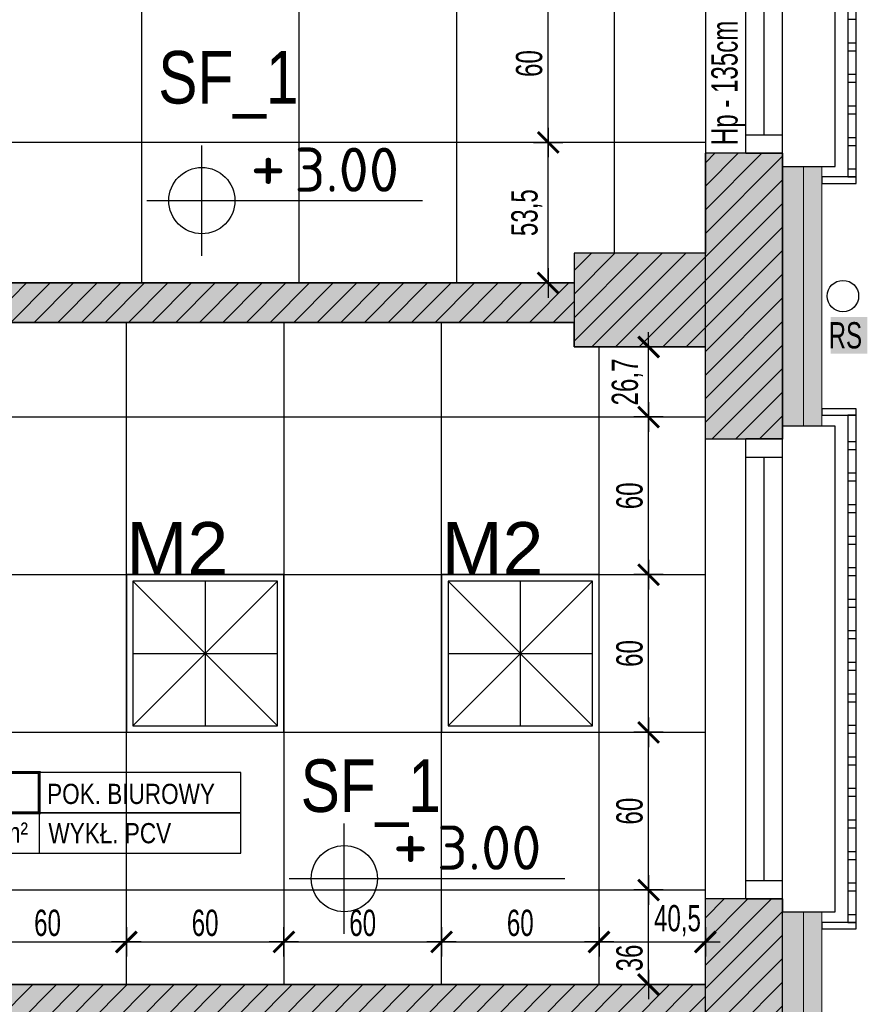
# Model space of a CAD drawing. Header units: millimetres. Extents: x 99331 to 130831, y -7610 to 25890.
# Tile 24 of 101: x 128053 to 128375, y 4120 to 4495. Entities that reach past the tile are written whole.
import ezdxf
from ezdxf.enums import TextEntityAlignment as Align

# ---------------------------------------------------------------- set-up
doc = ezdxf.new("R2010")
doc.units = ezdxf.units.MM
doc.layers.get('DEFPOINTS').update_dxf_attribs({"lineweight": 9})
for name, color, linetype in [('_HSA_HATCH_WYPEŁNIENIA_PRZEGRÓD', 205, 'Continuous'), ('_HSA_OPIS', 43, 'Continuous'), ('_HSA_OŚWIETLENIE', 53, 'Continuous'), ('_HSA_STOLARKA_ZEWNĘTRZNA', 132, 'Continuous'), ('_HSA_SUFITY_KOTY', 150, 'Continuous'), ('_HSA_SUFITY_OBRYS', 220, 'Continuous'), ('_HSA_SUFITY_OPISY', 43, 'Continuous'), ('_HSA_SUFITY_PODZIAŁ', 142, 'Continuous'), ('_HSA_WIDOKOWE', 1, 'Continuous'), ('_HSA_WIDOKOWE_CIENKIE', 8, 'Continuous'), ('_HSA_WYM_50', 141, 'Continuous'), ('_HSA_ŚCIANY_CIENKIE', 2, 'Continuous'), ('_HSA_ŚCIANY_DZIAŁOWE', 6, 'Continuous'), ('_HSA_ŚCIANY_KONSTRUKCYJNE', 3, 'Continuous'), ('_HSA_ŚCIANY_MUROWANE', 4, 'Continuous')]:
    doc.layers.add(name, color=color, linetype=linetype)
doc.layers.add('_HSA_IZOLACJA_TERMICZNA', color=2, linetype='Continuous', lineweight=5)
doc.styles.add('Arial', font='Arial.ttf')
doc.styles.add('ARIAL_100', font='Arial.ttf', dxfattribs={"width": 0.8, "height": 20})
doc.styles.add('ARIAL_50', font='Arial Narrow.ttf', dxfattribs={"width": 0.8, "height": 10})
doc.styles.add('ISO', font='ISOCPEUR.TTF')
doc.styles.get("Standard").update_dxf_attribs({"font": 'Arial.ttf'})
doc.linetypes.add('BATTING', pattern='A,0.00254,-2.54,[134,ltypeshp.shx,S=2.54,R=0,X=-2.54,Y=0],-5.08,[134,ltypeshp.shx,S=2.54,R=180,X=2.54,Y=0],-2.54', length=10.16254)
doc.dimstyles.new('WYM_WEWN_50', dxfattribs={"dimscale": 0.7, "dimtxt": 10, "dimasz": 2, "dimexe": 10, "dimexo": 0, "dimgap": 3, "dimtad": 1, "dimdec": 1, "dimrnd": 1e-05, "dimtxsty": 'ARIAL_50', "dimblk": 'Wym-03', "dimcen": 0, "dimdle": 10, "dimse1": 1, "dimse2": 1, "dimclrt": 256, "dimazin": 2, "dimtfac": 1, "dimtdec": 1, "dimtix": 1, "dimtmove": 2, "dimatfit": 0, "dimfxl": 1, "dimtolj": 1, "dimtzin": 0, "dimarcsym": 0})
pattern_1 = [(45, (40000, -17000), (-4.49012806, 4.49012806), [])]

# ---------------------------------------------------------------- blocks, each defined once
blk = doc.blocks.new('*U7')
blk.add_line((1, 0.4), (1, -0.4))
at = {"const_width": 0.03}
blk.add_lwpolyline([(0, 0), (1, 0), (1, 0.4), (0, 0.4)], close=True, dxfattribs=at)
for points in [[(1, 0), (3, 0), (3, 0.4), (1, 0.4)], [(0, -0.4), (3, -0.4), (3, 0), (0, 0)]]:
    blk.add_lwpolyline(points, close=True)
at = {"style": 'Arial', "width": 0.8}
blk.add_attdef('NR', text='', height=0.25, dxfattribs=at).set_placement((0.4, 0.08), align=Align.CENTER)
for tag, p in [('NAZWA', (1.0793, 0.0887)), ('0000', (0.0304, -0.2909)), ('WYK', (1.0922, -0.3007))]:
    blk.add_attdef(tag, p, '', height=0.2, dxfattribs=at)
blk = doc.blocks.new('*U46')
at = {"linetype": 'ByBlock', "ltscale": 10}
for p, q in [((0, 14), (175, 14)), ((0, 0), (0, 14)), ((7, 0), (7, 14)), ((168, 14), (168, 0)), ((175, 14), (175, 0)), ((7, 7), (168, 7)), ((0, 0), (175, 0))]:
    blk.add_line(p, q, dxfattribs=at)
blk = doc.blocks.new('kr')
for points in [[(7192.02, 8737), (7205.13, 8737), (7205.13, 8739.48), (7192.02, 8739.48)], [(7205.13, 8737), (7201.92, 8737), (7201.92, 8544.02), (7205.13, 8544.02)], [(7201.92, 8724.02), (7205.13, 8724.02), (7205.13, 8726.94), (7201.92, 8726.94)], [(7201.92, 8712.02), (7205.13, 8712.02), (7205.13, 8714.94), (7201.92, 8714.94)], [(7201.92, 8700.02), (7205.13, 8700.02), (7205.13, 8702.94), (7201.92, 8702.94)], [(7201.92, 8688.02), (7205.13, 8688.02), (7205.13, 8690.94), (7201.92, 8690.94)], [(7201.92, 8676.02), (7205.13, 8676.02), (7205.13, 8678.94), (7201.92, 8678.94)], [(7201.92, 8664.02), (7205.13, 8664.02), (7205.13, 8666.94), (7201.92, 8666.94)], [(7201.92, 8652.02), (7205.13, 8652.02), (7205.13, 8654.94), (7201.92, 8654.94)], [(7201.92, 8640.02), (7205.13, 8640.02), (7205.13, 8642.94), (7201.92, 8642.94)], [(7201.92, 8628.02), (7205.13, 8628.02), (7205.13, 8630.94), (7201.92, 8630.94)], [(7201.92, 8616.02), (7205.13, 8616.02), (7205.13, 8618.94), (7201.92, 8618.94)], [(7201.92, 8604.02), (7205.13, 8604.02), (7205.13, 8606.94), (7201.92, 8606.94)], [(7201.92, 8592.02), (7205.13, 8592.02), (7205.13, 8594.94), (7201.92, 8594.94)], [(7201.92, 8580.02), (7205.13, 8580.02), (7205.13, 8582.94), (7201.92, 8582.94)], [(7201.92, 8568.02), (7205.13, 8568.02), (7205.13, 8570.94), (7201.92, 8570.94)], [(7201.92, 8556.02), (7205.13, 8556.02), (7205.13, 8558.94), (7201.92, 8558.94)], [(7201.92, 8544.02), (7205.13, 8544.02), (7205.13, 8546.94), (7201.92, 8546.94)], [(7192.02, 8541.54), (7205.13, 8541.54), (7205.13, 8544.02), (7192.02, 8544.02)]]:
    blk.add_lwpolyline(points, close=True)
blk = doc.blocks.new('kota-rzut')
for p, q in [((0, 0), (0, 1.25)), ((-1.25, 0), (0, 0)), ((0, 0), (5, 0)), ((0, -1.25), (0, 0)), ((0.75, 0), (1.55, 0))]:
    blk.add_line(p, q)
blk.add_circle((0, 0), 0.75)
at = {"style": 'ISO'}
blk.add_attdef('±1', text='', height=1.2, dxfattribs=at).set_placement((1.5, 0.2), align=Align.CENTER)
blk.add_attdef('POZIOM1', (2.1, 0.2), '', height=1, dxfattribs=at)
blk = doc.blocks.new('BDlux_M2')
for p, q in [((-27.5, 27.5), (27.5, -27.5)), ((27.5, 27.5), (-27.5, -27.5)), ((0, 27.5), (0, -27.5)), ((-27.5, 0), (27.5, 0))]:
    blk.add_line(p, q)
for points in [[(-30, -30), (30, -30), (30, 30), (-30, 30)], [(-27.5, -27.5), (27.5, -27.5), (27.5, 27.5), (-27.5, 27.5)]]:
    blk.add_lwpolyline(points, close=True)
at = {"color": 7, "lineweight": 30, "insert": (-30, 50), "char_height": 20, "attachment_point": 1}
blk.add_mtext_dynamic_manual_height_columns('M2', width=105.3716, gutter_width=1, heights=[0], dxfattribs=at)
blk = doc.blocks.new('Wym-03')
for p, q in [((0, 4), (0, -4)), ((-4, 0), (4, 0))]:
    blk.add_line(p, q)
blk.add_lwpolyline([(-2.83, -2.83, 0.8, 0.8, 0), (2.83, 2.83, 0.05, 0.05, 0)], format="xyseb")
blk = doc.blocks.new('*D427')
at = {"layer": '_HSA_WYM_50', "color": 0, "lineweight": -2, "transparency": 16777216}
blk.add_line((128292.19, 4129.28), (128292.19, 4162.48), dxfattribs=at)
at = {"layer": 'DEFPOINTS', "color": 0, "transparency": 16777216}
for p in [(128273.34, 4163.88), (128292.19, 4163.88), (128273.34, 4127.88)]:
    blk.add_point(p, dxfattribs=at)
at = {"layer": '_HSA_WYM_50', "color": 0, "lineweight": -2, "transparency": 16777216, "xscale": 1.4, "yscale": 1.4, "zscale": 1.4}
for p, rotation in [((128292.19, 4163.88), 90), ((128292.19, 4127.88), 270)]:
    blk.add_blockref('Wym-03', p, dxfattribs=dict(at, rotation=rotation))
at = {"layer": '_HSA_WYM_50', "transparency": 16777216, "insert": (128284.98, 4137.99), "char_height": 10, "attachment_point": 5, "rotation": 90, "style": 'ARIAL_50'}
blk.add_mtext('\\A1;36', dxfattribs=at)
blk = doc.blocks.new('*D428')
at = {"layer": '_HSA_WYM_50', "color": 0, "lineweight": -2, "transparency": 16777216}
blk.add_line((128292.19, 4165.28), (128292.19, 4222.48), dxfattribs=at)
at = {"layer": 'DEFPOINTS', "color": 0, "transparency": 16777216}
for p in [(128273.34, 4223.88), (128292.19, 4223.88), (128273.34, 4163.88)]:
    blk.add_point(p, dxfattribs=at)
at = {"layer": '_HSA_WYM_50', "color": 0, "lineweight": -2, "transparency": 16777216, "xscale": 1.4, "yscale": 1.4, "zscale": 1.4}
for p, rotation in [((128292.19, 4223.88), 90), ((128292.19, 4163.88), 270)]:
    blk.add_blockref('Wym-03', p, dxfattribs=dict(at, rotation=rotation))
at = {"layer": '_HSA_WYM_50', "transparency": 16777216, "insert": (128284.98, 4193.88), "char_height": 10, "attachment_point": 5, "rotation": 90, "style": 'ARIAL_50'}
blk.add_mtext('\\A1;60', dxfattribs=at)
blk = doc.blocks.new('*D429')
at = {"layer": '_HSA_WYM_50', "color": 0, "lineweight": -2, "transparency": 16777216}
blk.add_line((128292.19, 4225.28), (128292.19, 4282.48), dxfattribs=at)
at = {"layer": 'DEFPOINTS', "color": 0, "transparency": 16777216}
for p in [(128273.34, 4283.88), (128292.19, 4283.88), (128273.34, 4223.88)]:
    blk.add_point(p, dxfattribs=at)
at = {"layer": '_HSA_WYM_50', "color": 0, "lineweight": -2, "transparency": 16777216, "xscale": 1.4, "yscale": 1.4, "zscale": 1.4}
for p, rotation in [((128292.19, 4283.88), 90), ((128292.19, 4223.88), 270)]:
    blk.add_blockref('Wym-03', p, dxfattribs=dict(at, rotation=rotation))
at = {"layer": '_HSA_WYM_50', "transparency": 16777216, "insert": (128284.98, 4253.88), "char_height": 10, "attachment_point": 5, "rotation": 90, "style": 'ARIAL_50'}
blk.add_mtext('\\A1;60', dxfattribs=at)
blk = doc.blocks.new('*D430')
at = {"layer": '_HSA_WYM_50', "color": 0, "lineweight": -2, "transparency": 16777216}
blk.add_line((128292.19, 4285.28), (128292.19, 4342.48), dxfattribs=at)
at = {"layer": 'DEFPOINTS', "color": 0, "transparency": 16777216}
for p in [(128273.34, 4343.88), (128292.19, 4343.88), (128273.34, 4283.88)]:
    blk.add_point(p, dxfattribs=at)
at = {"layer": '_HSA_WYM_50', "color": 0, "lineweight": -2, "transparency": 16777216, "xscale": 1.4, "yscale": 1.4, "zscale": 1.4}
for p, rotation in [((128292.19, 4343.88), 90), ((128292.19, 4283.88), 270)]:
    blk.add_blockref('Wym-03', p, dxfattribs=dict(at, rotation=rotation))
at = {"layer": '_HSA_WYM_50', "transparency": 16777216, "insert": (128284.98, 4313.88), "char_height": 10, "attachment_point": 5, "rotation": 90, "style": 'ARIAL_50'}
blk.add_mtext('\\A1;60', dxfattribs=at)
blk = doc.blocks.new('*D431')
at = {"layer": '_HSA_WYM_50', "color": 0, "lineweight": -2, "transparency": 16777216}
blk.add_line((128292.19, 4345.28), (128292.19, 4369.13), dxfattribs=at)
at = {"layer": 'DEFPOINTS', "color": 0, "transparency": 16777216}
for p in [(128273.34, 4370.53), (128292.19, 4370.53), (128273.34, 4343.88)]:
    blk.add_point(p, dxfattribs=at)
at = {"layer": '_HSA_WYM_50', "color": 0, "lineweight": -2, "transparency": 16777216, "xscale": 1.4, "yscale": 1.4, "zscale": 1.4}
for p, rotation in [((128292.19, 4370.53), 90), ((128292.19, 4343.88), 270)]:
    blk.add_blockref('Wym-03', p, dxfattribs=dict(at, rotation=rotation))
at = {"layer": '_HSA_WYM_50', "transparency": 16777216, "insert": (128284.08, 4357.2), "char_height": 10, "attachment_point": 5, "rotation": 90, "style": 'ARIAL_50'}
blk.add_mtext('\\A1;26,7', dxfattribs=at)
blk = doc.blocks.new('*D435')
at = {"layer": '_HSA_WYM_50', "color": 0, "lineweight": -2, "transparency": 16777216}
blk.add_line((128034.74, 4144.11), (128091.94, 4144.11), dxfattribs=at)
at = {"layer": 'DEFPOINTS', "color": 0, "transparency": 16777216}
for p in [(128093.34, 4144.11), (128033.34, 4127.88), (128093.34, 4127.88)]:
    blk.add_point(p, dxfattribs=at)
at = {"layer": '_HSA_WYM_50', "color": 0, "lineweight": -2, "transparency": 16777216, "xscale": 1.4, "yscale": 1.4, "zscale": 1.4, "rotation": 180}
blk.add_blockref('Wym-03', (128033.34, 4144.11), dxfattribs=at)
at = {"layer": '_HSA_WYM_50', "color": 0, "lineweight": -2, "transparency": 16777216, "xscale": 1.4, "yscale": 1.4, "zscale": 1.4}
blk.add_blockref('Wym-03', (128093.34, 4144.11), dxfattribs=at)
at = {"layer": '_HSA_WYM_50', "transparency": 16777216, "insert": (128063.34, 4151.31), "char_height": 10, "attachment_point": 5, "style": 'ARIAL_50'}
blk.add_mtext('\\A1;60', dxfattribs=at)
blk = doc.blocks.new('*D436')
at = {"layer": '_HSA_WYM_50', "color": 0, "lineweight": -2, "transparency": 16777216}
blk.add_line((128094.74, 4144.11), (128151.94, 4144.11), dxfattribs=at)
at = {"layer": 'DEFPOINTS', "color": 0, "transparency": 16777216}
for p in [(128153.34, 4144.11), (128093.34, 4127.88), (128153.34, 4127.88)]:
    blk.add_point(p, dxfattribs=at)
at = {"layer": '_HSA_WYM_50', "color": 0, "lineweight": -2, "transparency": 16777216, "xscale": 1.4, "yscale": 1.4, "zscale": 1.4, "rotation": 180}
blk.add_blockref('Wym-03', (128093.34, 4144.11), dxfattribs=at)
at = {"layer": '_HSA_WYM_50', "color": 0, "lineweight": -2, "transparency": 16777216, "xscale": 1.4, "yscale": 1.4, "zscale": 1.4}
blk.add_blockref('Wym-03', (128153.34, 4144.11), dxfattribs=at)
at = {"layer": '_HSA_WYM_50', "transparency": 16777216, "insert": (128123.34, 4151.31), "char_height": 10, "attachment_point": 5, "style": 'ARIAL_50'}
blk.add_mtext('\\A1;60', dxfattribs=at)
blk = doc.blocks.new('*D437')
at = {"layer": '_HSA_WYM_50', "color": 0, "lineweight": -2, "transparency": 16777216}
blk.add_line((128154.74, 4144.11), (128211.94, 4144.11), dxfattribs=at)
at = {"layer": 'DEFPOINTS', "color": 0, "transparency": 16777216}
for p in [(128213.34, 4144.11), (128153.34, 4127.88), (128213.34, 4127.88)]:
    blk.add_point(p, dxfattribs=at)
at = {"layer": '_HSA_WYM_50', "color": 0, "lineweight": -2, "transparency": 16777216, "xscale": 1.4, "yscale": 1.4, "zscale": 1.4, "rotation": 180}
blk.add_blockref('Wym-03', (128153.34, 4144.11), dxfattribs=at)
at = {"layer": '_HSA_WYM_50', "color": 0, "lineweight": -2, "transparency": 16777216, "xscale": 1.4, "yscale": 1.4, "zscale": 1.4}
blk.add_blockref('Wym-03', (128213.34, 4144.11), dxfattribs=at)
at = {"layer": '_HSA_WYM_50', "transparency": 16777216, "insert": (128183.34, 4151.31), "char_height": 10, "attachment_point": 5, "style": 'ARIAL_50'}
blk.add_mtext('\\A1;60', dxfattribs=at)
blk = doc.blocks.new('*D438')
at = {"layer": '_HSA_WYM_50', "color": 0, "lineweight": -2, "transparency": 16777216}
blk.add_line((128214.74, 4144.11), (128271.94, 4144.11), dxfattribs=at)
at = {"layer": 'DEFPOINTS', "color": 0, "transparency": 16777216}
for p in [(128273.34, 4144.11), (128213.34, 4127.88), (128273.34, 4127.88)]:
    blk.add_point(p, dxfattribs=at)
at = {"layer": '_HSA_WYM_50', "color": 0, "lineweight": -2, "transparency": 16777216, "xscale": 1.4, "yscale": 1.4, "zscale": 1.4, "rotation": 180}
blk.add_blockref('Wym-03', (128213.34, 4144.11), dxfattribs=at)
at = {"layer": '_HSA_WYM_50', "color": 0, "lineweight": -2, "transparency": 16777216, "xscale": 1.4, "yscale": 1.4, "zscale": 1.4}
blk.add_blockref('Wym-03', (128273.34, 4144.11), dxfattribs=at)
at = {"layer": '_HSA_WYM_50', "transparency": 16777216, "insert": (128243.34, 4151.31), "char_height": 10, "attachment_point": 5, "style": 'ARIAL_50'}
blk.add_mtext('\\A1;60', dxfattribs=at)
blk = doc.blocks.new('*D439')
at = {"layer": '_HSA_WYM_50', "color": 0, "lineweight": -2, "transparency": 16777216}
blk.add_line((128274.74, 4144.11), (128312.41, 4144.11), dxfattribs=at)
at = {"layer": 'DEFPOINTS', "color": 0, "transparency": 16777216}
for p in [(128313.81, 4144.11), (128273.34, 4127.88), (128313.81, 4127.88)]:
    blk.add_point(p, dxfattribs=at)
at = {"layer": '_HSA_WYM_50', "color": 0, "lineweight": -2, "transparency": 16777216, "xscale": 1.4, "yscale": 1.4, "zscale": 1.4, "rotation": 180}
blk.add_blockref('Wym-03', (128273.34, 4144.11), dxfattribs=at)
at = {"layer": '_HSA_WYM_50', "color": 0, "lineweight": -2, "transparency": 16777216, "xscale": 1.4, "yscale": 1.4, "zscale": 1.4}
blk.add_blockref('Wym-03', (128313.81, 4144.11), dxfattribs=at)
at = {"layer": '_HSA_WYM_50', "transparency": 16777216, "insert": (128303.2, 4152.22), "char_height": 10, "attachment_point": 5, "style": 'ARIAL_50'}
blk.add_mtext('\\A1;40,5', dxfattribs=at)
blk = doc.blocks.new('*D440')
at = {"layer": '_HSA_WYM_50', "color": 0, "lineweight": -2, "transparency": 16777216}
blk.add_line((128253.96, 4396.28), (128253.96, 4446.98), dxfattribs=at)
at = {"layer": 'DEFPOINTS', "color": 0, "transparency": 16777216}
for p in [(128253.96, 4448.38), (128263.81, 4448.38), (128263.81, 4394.88)]:
    blk.add_point(p, dxfattribs=at)
at = {"layer": '_HSA_WYM_50', "color": 0, "lineweight": -2, "transparency": 16777216, "xscale": 1.4, "yscale": 1.4, "zscale": 1.4}
for p, rotation in [((128253.96, 4448.38), 90), ((128253.96, 4394.88), 270)]:
    blk.add_blockref('Wym-03', p, dxfattribs=dict(at, rotation=rotation))
at = {"layer": '_HSA_WYM_50', "transparency": 16777216, "insert": (128245.85, 4421.63), "char_height": 10, "attachment_point": 5, "rotation": 90, "style": 'ARIAL_50'}
blk.add_mtext('\\A1;53,5', dxfattribs=at)
blk = doc.blocks.new('*D441')
at = {"layer": '_HSA_WYM_50', "color": 0, "lineweight": -2, "transparency": 16777216}
blk.add_line((128253.96, 4449.78), (128253.96, 4506.98), dxfattribs=at)
at = {"layer": 'DEFPOINTS', "color": 0, "transparency": 16777216}
for p in [(128253.96, 4508.38), (128279.16, 4508.38), (128263.81, 4448.38)]:
    blk.add_point(p, dxfattribs=at)
at = {"layer": '_HSA_WYM_50', "color": 0, "lineweight": -2, "transparency": 16777216, "xscale": 1.4, "yscale": 1.4, "zscale": 1.4}
for p, rotation in [((128253.96, 4508.38), 90), ((128253.96, 4448.38), 270)]:
    blk.add_blockref('Wym-03', p, dxfattribs=dict(at, rotation=rotation))
at = {"layer": '_HSA_WYM_50', "transparency": 16777216, "insert": (128246.76, 4478.38), "char_height": 10, "attachment_point": 5, "rotation": 90, "style": 'ARIAL_50'}
blk.add_mtext('\\A1;60', dxfattribs=at)

msp = doc.modelspace()

# ---------------------------------------------------------------- hatches: boundary and pattern name
at = {"layer": '_HSA_HATCH_WYPEŁNIENIA_PRZEGRÓD'}
h = msp.add_hatch(dxfattribs=at)
h.set_pattern_fill('ANSI31', color=256, scale=2, style=0)
h.set_pattern_definition([(45, (56000, -17000), (-4.49012806, 4.49012806), [])])
h.paths.add_polyline_path([(128343.19, 4444.24), (128313.81, 4444.24), (128313.81, 4335.52), (128343.19, 4335.52)])
h.paths.add_polyline_path([(128313.81, 4406.25), (128263.81, 4406.25), (128263.81, 4370.53), (128313.81, 4370.53)])
h.paths.add_polyline_path([(128343.19, 4160.52), (128313.81, 4160.52), (128313.81, 4085.42), (128343.19, 4085.42)])
h.paths.add_polyline_path([(128343.19, 3910.42), (128313.81, 3910.42), (128313.81, 3749.35), (128343.19, 3749.35)])
h.paths.add_polyline_path([(128313.81, 3792.64), (128278.81, 3792.64), (128278.81, 3760.64), (128313.81, 3760.64)])
h.paths.add_polyline_path([(128343.19, 3639.35), (128313.81, 3639.35), (128313.81, 3597.92), (128343.19, 3597.92)])
h.paths.add_polyline_path([(128343.19, 3422.92), (128313.81, 3422.92), (128313.81, 3380.8), (128343.19, 3380.8)])
h.paths.add_polyline_path([(128313.81, 3205.8), (128278.81, 3205.8), (128278.81, 3172.8), (128313.81, 3172.8)])
h.paths.add_polyline_path([(120845.6, 8016.02), (125067.47, 8016.02), (125067.47, 8839.79), (120845.6, 8839.79)], flags=9)
h.paths.add_polyline_path([(126952.22, 3405.4), (127041.05, 3405.4), (127041.05, 3433.52), (126952.22, 3433.52)], flags=9)
h.paths.add_polyline_path([(128343.19, 4701.88), (128313.81, 4701.88), (128313.81, 4619.24), (128343.19, 4619.24)])
at = {"layer": '_HSA_HATCH_WYPEŁNIENIA_PRZEGRÓD', "true_color": 0x969696}
h = msp.add_hatch(color=252, dxfattribs=at)
h.paths.add_polyline_path([(128278.81, 3205.8), (128278.81, 3172.8), (128313.81, 3172.8), (128313.81, 3205.8)])
h.paths.add_polyline_path([(128313.81, 3422.92), (128313.81, 3380.8), (128343.19, 3380.8), (128343.19, 3385.8), (128358.19, 3385.8), (128358.19, 3417.92), (128343.19, 3417.92), (128343.19, 3422.92)])
h.paths.add_polyline_path([(128313.81, 3639.35), (128313.81, 3597.92), (128343.19, 3597.92), (128343.19, 3602.92), (128358.19, 3602.92), (128358.19, 3633.42), (128343.19, 3633.42), (128343.19, 3639.35)])
h.paths.add_polyline_path([(128313.81, 3910.42), (128313.81, 3792.64), (128278.81, 3792.64), (128278.81, 3760.64), (128313.81, 3760.64), (128313.81, 3749.35), (128343.19, 3749.35), (128343.19, 3755.42), (128358.19, 3755.42), (128358.19, 3905.42), (128343.19, 3905.42), (128343.19, 3910.42)])
h.paths.add_polyline_path([(128313.81, 4160.52), (128313.81, 4085.42), (128343.19, 4085.42), (128343.19, 4090.42), (128358.19, 4090.42), (128358.19, 4155.52), (128343.19, 4155.52), (128343.19, 4160.52)])
h.paths.add_polyline_path([(128313.81, 4444.24), (128313.81, 4406.25), (128263.81, 4406.25), (128263.81, 4370.53), (128313.81, 4370.53), (128313.81, 4335.52), (128343.19, 4335.52), (128343.19, 4340.52), (128358.19, 4340.52), (128358.19, 4439.24), (128343.19, 4439.24), (128343.19, 4444.24)])
h.paths.add_polyline_path([(128313.81, 4619.24), (128343.19, 4619.24), (128343.19, 4624.24), (128358.19, 4624.24), (128358.19, 4701.88), (128313.81, 4701.88)])
h = msp.add_hatch(color=252, dxfattribs=at)
h.paths.add_polyline_path([(127908.74, 4358.65), (127928.74, 4358.65), (127928.74, 4344.65), (127908.74, 4344.65)], flags=16)
h.paths.add_polyline_path([(127908.74, 4316.2), (127928.74, 4316.2), (127928.74, 4302.2), (127908.74, 4302.2)], flags=16)
h.paths.add_polyline_path([(128313.81, 4127.88), (127901.81, 4127.88), (127901.81, 4195.11), (127886.81, 4195.11), (127886.81, 4074.05), (127901.81, 4074.05), (127901.81, 4112.88), (128313.81, 4112.88)])
h.paths.add_polyline_path([(127908.74, 3911.72), (127908.74, 3925.72), (127928.74, 3925.72), (127928.74, 3911.72)], flags=16)
h.paths.add_polyline_path([(127905.74, 3412), (127925.74, 3412), (127925.74, 3398), (127925.74, 3380.88), (128313.81, 3380.88), (128313.81, 3394.88), (127928.84, 3394.88), (127928.84, 3455.93), (127901.81, 3455.93), (127901.81, 3470.05), (127886.81, 3470.05), (127886.81, 3362.05), (127901.81, 3362.05), (127901.81, 3380.88), (127905.74, 3380.88), (127905.74, 3398)])
h.paths.add_polyline_path([(127905.74, 3419.22), (127905.74, 3433.22), (127925.74, 3433.22), (127925.74, 3419.22)], flags=16)
h.paths.add_polyline_path([(127706.81, 3039.88), (127706.81, 3024.88)])
h.paths.add_polyline_path([(127886.81, 3835.05), (127901.81, 3835.05), (127901.81, 3872.38), (127908.74, 3872.38), (127908.74, 3890.5), (127908.74, 3904.5), (127928.74, 3904.5), (127928.74, 3890.5), (127928.74, 3872.38), (128313.81, 3872.38), (128313.81, 3888.38), (127931.84, 3888.38), (127931.84, 3943.43), (127901.81, 3943.43), (127901.81, 3963.05), (127886.81, 3963.05)])
h.paths.add_polyline_path([(127853.81, 4394.88), (127853.81, 4379.88), (127886.81, 4379.88), (127886.81, 4337.42), (127908.74, 4337.42), (127928.74, 4337.42), (127928.74, 4323.42), (127908.74, 4323.42), (127886.81, 4323.42), (127886.81, 4297.11), (127934.49, 4297.11), (127934.49, 4379.88), (128263.81, 4379.88), (128263.81, 4394.88), (127928.74, 4394.88), (127928.74, 4379.88), (127928.74, 4365.88), (127908.74, 4365.88), (127908.74, 4379.88), (127908.74, 4394.88)])
h.paths.add_polyline_path([(127751.81, 4379.88), (127751.81, 4394.88), (127706.81, 4394.88), (127706.81, 4468.86), (127691.81, 4468.86), (127691.81, 4311.14), (127706.81, 4311.14), (127706.81, 4379.88)])
h.paths.add_polyline_path([(127901.81, 3124.42), (127901.81, 3238.88), (127886.81, 3238.88), (127886.81, 3124.42)])
h.paths.add_polyline_path([(127901.81, 3589.05), (127901.81, 3733.05), (127886.81, 3733.05), (127886.81, 3589.05)])
h.paths.add_polyline_path([(127886.81, 2911.42), (127926.81, 2911.42), (127926.81, 2935.95), (127916.48, 2935.95), (127896.48, 2935.95), (127896.48, 2949.95), (127916.48, 2949.95), (127926.81, 2949.95), (127926.81, 2975.26), (127907.81, 2975.26), (127907.81, 3039.88), (127886.81, 3039.88), (127886.92, 3024.88), (127886.81, 3024.88), (127886.81, 2969.6), (127896.48, 2969.6), (127916.48, 2969.6), (127916.48, 2955.6), (127896.48, 2955.6), (127886.81, 2955.6), (127886.81, 2928.37), (127896.48, 2928.37), (127916.48, 2928.37), (127916.48, 2914.37), (127896.48, 2914.37), (127886.81, 2914.37)])
h.paths.add_polyline_path([(128023.81, 2891.42), (128059.54, 2891.42), (128059.54, 2896.42), (128313.81, 2896.42), (128313.81, 2891.42), (128358.19, 2891.42), (128358.19, 2931.42), (128343.19, 2931.42), (128343.19, 2936.42), (128313.81, 2936.42), (128313.81, 2911.42), (128023.81, 2911.42)])
h.paths.add_polyline_path([(128030.4, 2891.42), (128050.4, 2891.42), (128050.4, 2892.85), (128030.4, 2892.85)], flags=17)
h.paths.add_polyline_path([(127907.81, 2891.42), (127919.81, 2891.42), (127919.81, 2896.42), (127907.81, 2896.42)])
h.paths.add_polyline_path([(127789.81, 2891.42), (127801.81, 2891.42), (127801.81, 2896.42), (127789.81, 2896.42)])
at = {"layer": '_HSA_HATCH_WYPEŁNIENIA_PRZEGRÓD'}
h = msp.add_hatch(dxfattribs=at)
h.set_pattern_fill('ANSI31', color=256, scale=2, style=0)
h.set_pattern_definition(pattern_1)
h.paths.add_polyline_path([(128263.81, 4394.88), (127928.74, 4394.88), (127928.74, 4379.88), (127928.74, 4365.88), (127908.74, 4365.88), (127908.74, 4379.88), (127908.74, 4394.88), (127853.81, 4394.88), (127853.81, 4379.88), (127886.81, 4379.88), (127886.81, 4337.42), (127908.74, 4337.42), (127928.74, 4337.42), (127928.74, 4323.42), (127908.74, 4323.42), (127886.81, 4323.42), (127886.81, 4297.11), (127934.49, 4297.11), (127934.49, 4379.88), (128263.81, 4379.88)])
h.paths.add_polyline_path([(127928.74, 4358.65), (127928.74, 4344.65), (127908.74, 4344.65), (127908.74, 4358.65)], flags=16)
h.paths.add_polyline_path([(127928.74, 4316.2), (127928.74, 4302.2), (127908.74, 4302.2), (127908.74, 4316.2)], flags=16)
h = msp.add_hatch(dxfattribs=at)
h.set_pattern_fill('ANSI31', color=256, scale=2, style=0)
h.set_pattern_definition(pattern_1)
h.paths.add_polyline_path([(127886.81, 4074.05), (127901.81, 4074.05), (127901.81, 4112.88), (128313.81, 4112.88), (128313.81, 4127.88), (127901.81, 4127.88), (127901.81, 4195.11), (127886.81, 4195.11)])
at = {"layer": '_HSA_SUFITY_PODZIAŁ', "linetype": 'Continuous'}
h = msp.add_hatch(dxfattribs=at)
h.set_pattern_fill('_USER', color=256, scale=60, double=1, pattern_type=0)
h.set_pattern_definition([(0, (128099.16, 4508.376), (0, 60), []), (90, (128099.16, 4508.376), (-60, 4e-15), [])])
h.paths.add_polyline_path([(127706.81, 4621.88), (128313.81, 4621.88), (128313.81, 4406.25), (128263.81, 4406.25), (128263.81, 4394.88), (127706.81, 4394.88)])
h = msp.add_hatch(dxfattribs=at)
h.set_pattern_fill('_USER', color=256, scale=60, double=1, pattern_type=0)
h.set_pattern_definition([(0, (128153.34, 4223.876), (0, 60), []), (90, (128153.34, 4223.876), (-60, 4e-15), [])])
h.paths.add_polyline_path([(127934.49, 4127.88), (128313.81, 4127.88), (128313.81, 4370.53), (128263.81, 4370.53), (128263.81, 4379.88), (127934.49, 4379.88)])

# ---------------------------------------------------------------- linework, layer by layer
at = {"layer": '_HSA_IZOLACJA_TERMICZNA', "color": 8, "linetype": 'BATTING', "ltscale": 0.6}
for p, q in [((128351.19, 4439.24), (128351.19, 4340.42)), ((128351.19, 4155.52), (128351.19, 4090.71))]:
    msp.add_line(p, q, dxfattribs=at)
at = {"layer": '_HSA_IZOLACJA_TERMICZNA'}
for p, q in [((128358.19, 4439.24), (128358.19, 4340.42)), ((128358.19, 4155.52), (128358.19, 4090.71))]:
    msp.add_line(p, q, dxfattribs=at)
at = {"layer": '_HSA_SUFITY_OBRYS'}
for points in [[(127706.81, 4621.88), (128313.81, 4621.88), (128313.81, 4406.25), (128263.81, 4406.25), (128263.81, 4394.88), (127706.81, 4394.88)], [(127934.49, 4127.88), (128313.81, 4127.88), (128313.81, 4370.53), (128263.81, 4370.53), (128263.81, 4379.88), (127934.49, 4379.88)]]:
    msp.add_lwpolyline(points, close=True, dxfattribs=at)
at = {"layer": '_HSA_WIDOKOWE'}
for points in [[(128343.19, 4439.24), (128358.19, 4439.24), (128363.19, 4439.24), (128363.19, 4624.24), (128343.19, 4624.24)], [(128343.19, 4160.52), (128343.19, 4155.52), (128363.19, 4155.52), (128363.19, 4340.42), (128343.19, 4340.42), (128343.19, 4335.42)]]:
    msp.add_lwpolyline(points, dxfattribs=at)
at = {"layer": '_HSA_ŚCIANY_CIENKIE'}
msp.add_circle((128366.19, 4389.88), 6, dxfattribs=at)
at = {"layer": '_HSA_ŚCIANY_DZIAŁOWE'}
for p, q in [((127928.74, 4394.88), (128263.81, 4394.88)), ((127934.49, 4379.88), (128263.81, 4379.88)), ((128313.81, 4127.88), (127901.81, 4127.88))]:
    msp.add_line(p, q, dxfattribs=at)
at = {"layer": '_HSA_ŚCIANY_KONSTRUKCYJNE'}
msp.add_lwpolyline([(128313.81, 4370.53), (128313.81, 4406.25), (128263.81, 4406.25), (128263.81, 4370.53)], close=True, dxfattribs=at)
at = {"layer": '_HSA_ŚCIANY_MUROWANE'}
for p, q in [((128343.19, 4335.42), (128343.19, 4444.24)), ((128343.19, 4444.24), (128343.19, 4335.42)), ((128313.81, 4085.42), (128313.81, 4160.52)), ((128343.19, 4085.42), (128343.19, 4160.52))]:
    msp.add_line(p, q, dxfattribs=at)
for points in [[(128343.19, 4335.42), (128313.81, 4335.42), (128313.81, 4444.24)], [(128343.19, 4444.24), (128313.81, 4444.24)], [(128343.19, 4160.52), (128313.81, 4160.52)]]:
    msp.add_lwpolyline(points, dxfattribs=at)

# ---------------------------------------------------------------- block references
at = {"layer": '_HSA_OPIS'}
ref = msp.add_blockref('*U7', (128021.73, 4193.21), dxfattribs=dict(at, xscale=38.4, yscale=38.4, zscale=38.4))
ref.add_attrib('NR', 'B.07', dxfattribs={"layer": '0', "height": 9.6, "style": 'Arial', "width": 0.8}).set_placement((128037.09, 4196.28), align=Align.CENTER)
ref.add_attrib('NAZWA', 'POK. BIUROWY', (128063.18, 4196.61), dxfattribs={"layer": '0', "height": 7.68, "style": 'Arial', "width": 0.8})
ref.add_attrib('POW', '10.07', dxfattribs={"layer": '0', "height": 7.68, "style": 'Arial', "width": 0.8}).set_placement((128043.61, 4181.91), align=Align.RIGHT)
ref.add_attrib('M2', 'm²', dxfattribs={"layer": '0', "height": 7.68, "style": 'Arial', "width": 0.8}).set_placement((128055.89, 4181.91), align=Align.RIGHT)
ref.add_attrib('WYK', 'WYKŁ. PCV', (128063.67, 4181.66), dxfattribs={"layer": '0', "height": 7.68, "style": 'Arial', "width": 0.8})
at = {"layer": '_HSA_OŚWIETLENIE'}
for p in [(128123.34, 4253.88), (128243.34, 4253.88)]:
    msp.add_blockref('BDlux_M2', p, dxfattribs=at)
at = {"layer": '_HSA_STOLARKA_ZEWNĘTRZNA', "xscale": -1, "rotation": 270}
for p in [(128329.19, 4444.24), (128329.19, 4160.52)]:
    msp.add_blockref('*U46', p, dxfattribs=at)
at = {"layer": '_HSA_SUFITY_KOTY', "xscale": 16.8, "yscale": 16.8, "zscale": 16.8}
for p in [(128122.1, 4426.23), (128176.33, 4168.2)]:
    msp.add_blockref('kota-rzut', p, dxfattribs=at).add_auto_attribs({'±1': '+', 'POZIOM1': '3.00'})
at = {"layer": '_HSA_WIDOKOWE_CIENKIE', "ltscale": 10}
for p in [(121166.17, -4108.77), (121166.17, -4392.48)]:
    msp.add_blockref('kr', p, dxfattribs=at)

# ---------------------------------------------------------------- texts
at = {"layer": '_HSA_OPIS', "insert": (128316.08, 4447.33), "char_height": 10, "attachment_point": 1, "rotation": 90, "style": 'ARIAL_50'}
msp.add_mtext_dynamic_manual_height_columns('Hp - 135cm', width=206.5329, gutter_width=12.5, heights=[0], dxfattribs=at)
at = {"layer": '_HSA_OPIS', "insert": (128373.49, 4379.97), "char_height": 10, "attachment_point": 3, "style": 'ARIAL_50', "bg_fill": 1, "box_fill_scale": 1.2, "bg_fill_color": 256, "bg_fill_true_color": 16777214, "bg_fill_transparency": 0}
msp.add_mtext_dynamic_manual_height_columns('RS', width=10, gutter_width=15, heights=[0], dxfattribs=at)
at = {"layer": '_HSA_SUFITY_OPISY', "char_height": 20, "attachment_point": 1, "style": 'ARIAL_100'}
for insert in [(128105.5, 4483.16, 0), (128159.73, 4213.58, 0)]:
    msp.add_mtext('SF_1', dxfattribs=dict(at, insert=insert))

# ---------------------------------------------------------------- dimensions: what is measured, and where the dimension line sits
at = {"layer": '_HSA_WYM_50'}
for base, p1, p2, angle, picture, middle in [((128253.96, 4508.38), (128263.81, 4448.38), (128279.16, 4508.38), 270, '*D441', (128246.76, 4478.38)), ((128292.1861, 4370.5269), (128273.3403, 4343.8757), (128273.3403, 4370.5269), 270, '*D431', (128284.0766, 4357.2013)), ((128292.19, 4343.88), (128273.34, 4283.88), (128273.34, 4343.88), 270, '*D430', (128284.98, 4313.88)), ((128292.19, 4283.88), (128273.34, 4223.88), (128273.34, 4283.88), 270, '*D429', (128284.98, 4253.88)), ((128292.19, 4223.88), (128273.34, 4163.88), (128273.34, 4223.88), 270, '*D428', (128284.98, 4193.88)), ((128093.34, 4144.11), (128033.34, 4127.88), (128093.34, 4127.88), 180, '*D435', (128063.34, 4151.31)), ((128153.34, 4144.11), (128093.34, 4127.88), (128153.34, 4127.88), 180, '*D436', (128123.34, 4151.31)), ((128213.34, 4144.11), (128153.34, 4127.88), (128213.34, 4127.88), 180, '*D437', (128183.34, 4151.31)), ((128273.34, 4144.11), (128213.34, 4127.88), (128273.34, 4127.88), 180, '*D438', (128243.34, 4151.31))]:
    dim = msp.add_linear_dim(base=base, p1=p1, p2=p2, angle=angle, dimstyle='WYM_WEWN_50', dxfattribs=at)
    dim.commit()
    dim.dimension.update_dxf_attribs({"geometry": picture, "text_midpoint": middle})
dim = msp.add_aligned_dim(p1=(128263.81, 4394.88), p2=(128263.81, 4448.38), distance=9.85, dimstyle='WYM_WEWN_50', dxfattribs=at)
dim.commit()
dim.dimension.update_dxf_attribs({"geometry": '*D440', "text_midpoint": (128245.85, 4421.63)})
for base, p2, angle, picture, middle, dimtype in [((128292.19, 4163.88), (128273.34, 4163.88), 90, '*D427', (128284.98, 4137.99), 161), ((128313.81, 4144.11), (128313.81, 4127.88), 180, '*D439', (128303.2, 4152.22), 160)]:
    dim = msp.add_linear_dim(base=base, p1=(128273.34, 4127.88), p2=p2, angle=angle, dimstyle='WYM_WEWN_50', dxfattribs=at)
    dim.commit()
    dim.dimension.update_dxf_attribs({"geometry": picture, "text_midpoint": middle, "dimtype": dimtype})

doc.saveas('drawing.dxf')
